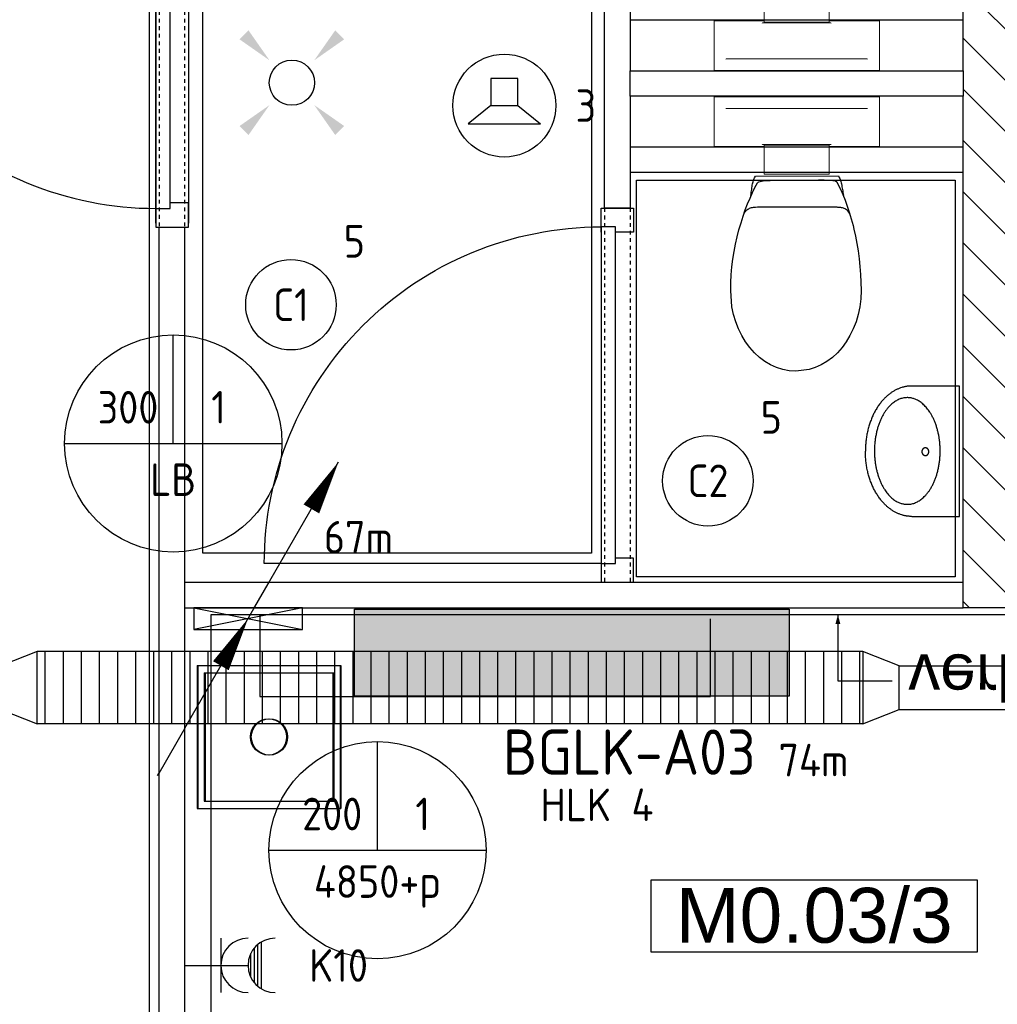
# Model space of a CAD drawing. Header units: millimetres. Extents: x -38031 to 110605, y -22066 to 88711.
# Tile 77 of 116: x 54979 to 57679, y 16680 to 19399. Entities that reach past the tile are written whole.
import ezdxf
from ezdxf.enums import TextEntityAlignment as Align

# ---------------------------------------------------------------- set-up
doc = ezdxf.new("R2010")
doc.units = ezdxf.units.MM
doc.header["$LTSCALE"] = 50
doc.set_wipeout_variables(frame=1)
doc.linetypes.add('HIDDEN2', pattern=[4.7625, 3.175, -1.5875])
doc.linetypes.add('STYLE_01', pattern=[0.41664, 0.20828, -0.20836])
for name, color, linetype in [('AB$1A---_ATTRIB035', 8, 'Continuous'), ('AL$1A---_ALGEMEEN', 8, 'Continuous'), ('AM$1A---_ARCERING', 8, 'Continuous'), ('AT$1A---_TEKST100', 8, 'Continuous'), ('Bouwkundig', 8, 'Continuous'), ('EL6131--_KG', 3, 'Continuous'), ('EL6131--_KG_ARC', 1, 'Continuous'), ('EL6131--_LB', 3, 'Continuous'), ('EL6212--', 3, 'Continuous'), ('EL6222--', 3, 'Continuous'), ('EL6311--', 3, 'Continuous'), ('EL6421--', 3, 'Continuous'), ('EM6131--', 1, 'Continuous'), ('lengte voedingskabels', 3, 'Continuous'), ('Vloerdoos', 3, 'Continuous'), ('Vloerdoos (1e)', 51, 'Continuous'), ('Vloerdoos OUD', 51, 'Continuous')]:
    doc.layers.add(name, color=color, linetype=linetype)
doc.styles.add('Arial', font='ARIAL.TTF')
doc.styles.add('BURO-018', font='iso.shx', dxfattribs={"height": 90})
doc.styles.add('BURO-025', font='ISO.shx', dxfattribs={"height": 125})
doc.styles.get("Standard").update_dxf_attribs({"font": 'iso.shx'})

# ---------------------------------------------------------------- blocks, each defined once
blk = doc.blocks.new('E00411')
at = {"color": 0, "linetype": 'Continuous'}
blk.add_circle((0, 0), 1.25, dxfattribs=at)
for points in [[(-2.892, 2.396), (-2.396, 2.892), (-1.237, 1.237)], [(2.396, 2.892), (2.892, 2.396), (1.237, 1.237)], [(-2.396, -2.892), (-2.892, -2.396), (-1.237, -1.237)], [(2.892, -2.396), (2.396, -2.892), (1.237, -1.237)]]:
    blk.add_solid(points, dxfattribs=at)
at = {"color": 0, "linetype": 'Continuous', "style": 'BURO-018'}
for tag, p in [('E_GKAST', (0, 8)), ('E_GROEP', (0, 5)), ('E_SLET1', (4.5, 2)), ('E_GROEP', (0, 0)), ('E_GKAST', (0, 0))]:
    blk.add_attdef(tag, text='', height=1.8, dxfattribs=at).set_placement(p, align=Align.MIDDLE)
at = {"color": 0, "linetype": 'Continuous', "style": 'BURO-018', "flags": 1}
for tag, p in [('E_SGROEP', (4.5, 5)), ('E_MATCODE', (0, 0)), ('E_SGROEP', (0, 0))]:
    blk.add_attdef(tag, text='', height=1.8, dxfattribs=at).set_placement(p, align=Align.MIDDLE)
blk = doc.blocks.new('DOORVOERDOOS')
at = {"layer": 'Vloerdoos'}
for p, q in [((-55, 395), (-55, 0)), ((-55, 395), (340, 395)), ((340, 395), (340, 0)), ((-35, 375), (320, 375)), ((-35, 375), (-35, 20)), ((320, 375), (320, 20)), ((-55, 0), (340, 0)), ((-35, 20), (320, 20))]:
    blk.add_line(p, q, dxfattribs=at)
blk.add_circle((142.5, 197.5), 50, dxfattribs=at)
blk = doc.blocks.new('E00112')
at = {"color": 0, "linetype": 'Continuous'}
for p, q in [((0, 1), (-1, 1)), ((-1, 1), (-1, 0)), ((-1, 0), (0, 1)), ((-1, 1), (0, 0)), ((0, 0), (0, 1)), ((-1, 0), (0, 0))]:
    blk.add_line(p, q, dxfattribs=at)
blk = doc.blocks.new('E00107')
at = {"color": 0, "linetype": 'Continuous'}
blk.add_line((-5, -8.66), (5, 8.66), dxfattribs=at)
for points in [[(5, 8.66, 0, 1, 0), (3.5, 6.062, 1, 1, 0)], [(0, 0, 0, 1, 0), (-1.5, -2.598, 1, 1, 0)]]:
    blk.add_lwpolyline(points, format="xyseb", dxfattribs=at)
blk = doc.blocks.new('1115B3A')
at = {"color": 0, "linetype": 'Continuous'}
blk.add_circle((0, 0), 2.5, dxfattribs=at)
at = {"color": 0, "linetype": 'Continuous', "style": 'BURO-018'}
for tag, p in [('E_GKAST', (0, 8)), ('E_GROEP', (0, 5)), ('E_SGROEP', (4.5, 5)), ('E_ARMCODE', (0, 0)), ('E_SLET', (4.5, -1))]:
    blk.add_attdef(tag, text='', height=1.8, dxfattribs=at).set_placement(p, align=Align.MIDDLE)
blk = doc.blocks.new('E00103')
at = {"color": 0, "linetype": 'Continuous'}
for p, q in [((0, 6), (0, 12)), ((-6, 6), (6, 6))]:
    blk.add_line(p, q, dxfattribs=at)
blk.add_circle((0, 6), 6, dxfattribs=at)
at = {"color": 0, "linetype": 'Continuous', "style": 'BURO-018'}
for tag, p in [('E_TEXT1', (-2.5, 8)), ('E_TEXT3', (2.5, 8)), ('E_TEXT6', (0, 4))]:
    blk.add_attdef(tag, text='', height=1.8, dxfattribs=at).set_placement(p, align=Align.MIDDLE)
blk = doc.blocks.new('1116A4H1200240')
at = {"color": 0}
for p, q in [((-12, -2.4), (-12, 2.4)), ((-12, 2.4), (12, 2.4)), ((12, 2.4), (12, -2.4)), ((12, -2.4), (-12, -2.4))]:
    blk.add_line(p, q, dxfattribs=at)
at = {"color": 0, "linetype": 'Continuous', "style": 'BURO-018'}
for tag, p in [('E_GKAST', (0, 15)), ('E_GROEP', (0, 9)), ('E_SGROEP', (4.5, 9)), ('E_KAST', (0, 6))]:
    blk.add_attdef(tag, text='', height=1.8, dxfattribs=at).set_placement(p, align=Align.MIDDLE)
at = {"color": 0, "linetype": 'Continuous', "style": 'BURO-018', "flags": 1}
blk.add_attdef('E_MATCODE', text='', height=1.8, dxfattribs=at).set_placement((0, 0), align=Align.MIDDLE)
blk = doc.blocks.new('111304AW')
at = {"color": 0, "linetype": 'Continuous'}
for p, q in [((1.299, 5.25), (-1.299, 5.25)), ((1.161, 5.05), (-1.161, 5.05)), ((0.963, 4.85), (-0.963, 4.85)), ((0.654, 4.65), (-0.654, 4.65)), ((0, 1), (0, 4.5)), ((-1.5, 3), (1.5, 3))]:
    blk.add_line(p, q, dxfattribs=at)
for centre in [(0, 6), (0, 4.5)]:
    blk.add_arc(centre, 1.5, 180, 0, dxfattribs=at)
at = {"color": 0, "linetype": 'Continuous', "style": 'BURO-018'}
for tag, p in [('E_GKAST', (0, 11.5)), ('E_GROEP', (0, 8.5)), ('E_SGROEP', (4.5, 8.5))]:
    blk.add_attdef(tag, text='', height=1.8, dxfattribs=at).set_placement(p, align=Align.MIDDLE)
at = {"color": 0, "linetype": 'Continuous', "style": 'BURO-018', "flags": 1}
for tag, p in [('E_VERMCODE', (13, 8.5)), ('E_MATCODE', (0, 0))]:
    blk.add_attdef(tag, text='', height=1.8, dxfattribs=at).set_placement(p, align=Align.MIDDLE)
blk = doc.blocks.new('E-GK-GTC-C83C')
at = {"color": 0, "linetype": 'Continuous'}
for p, q in [((-0.5, 100), (0.5, 100)), ((-0.5, -100), (0.5, -100))]:
    blk.add_line(p, q, dxfattribs=at)
blk = doc.blocks.new('E-GK-GTC-783C')
at = {"color": 0, "linetype": 'Continuous'}
for p, q in [((-0.5, 60), (0.5, 60)), ((-0.5, -60), (0.5, -60))]:
    blk.add_line(p, q, dxfattribs=at)
blk = doc.blocks.new('E-GK-VLP-C87864')
at = {"color": 0, "linetype": 'Continuous'}
for p, q in [((0, 100), (0, -100)), ((100, 60), (0, 100)), ((100, -60), (100, 60)), ((0, -100), (100, -60))]:
    blk.add_line(p, q, dxfattribs=at)
blk = doc.blocks.new('toil. 10 top')
at = {"color": 0, "lineweight": 5}
blk.add_wipeout([(-202.38, 176.35), (202.64, 176.35), (202.64, 77.25), (-202.38, 77.25)], dxfattribs=at).dxf.layer = 'AL$1A---_ALGEMEEN'
at = {"color": 0}
blk.add_wipeout([(-126.41, -63.78), (-125.9, -59.46), (-125.39, -54.88), (-124.88, -50.82), (-124.12, -47.01), (-123.61, -42.94), (-123.1, -39.13), (-122.34, -35.57), (-121.58, -32.02), (-120.82, -28.71), (-120.05, -25.66), (-119.29, -22.87), (-118.27, -19.82), (-117.51, -17.28), (-116.5, -14.99), (-113.95, -10.42), (115.23, -9.66), (116.5, -11.69), (117.77, -13.97), (119.04, -16.52), (120.06, -19.31), (121.08, -22.36), (122.09, -25.41), (122.86, -28.71), (123.87, -32.02), (124.64, -36.08), (125.14, -39.64), (125.91, -43.45), (126.67, -47.52), (127.18, -51.33), (127.94, -55.39), (129.46, -63.27)], dxfattribs=at).dxf.layer = 'AL$1A---_ALGEMEEN'
at = {"layer": 'AL$1A---_ALGEMEEN', "color": 0, "lineweight": 5, "flags": 128}
blk.add_lwpolyline([(-202.38, 176.35), (202.64, 176.35), (202.64, 77.25), (-202.38, 77.25), (-202.38, 176.35)], dxfattribs=at)
at = {"layer": 'AL$1A---_ALGEMEEN', "color": 0, "flags": 128}
blk.add_lwpolyline([(-126.41, -63.78), (-125.9, -59.46), (-125.39, -54.88), (-124.88, -50.82), (-124.12, -47.01), (-123.61, -42.94), (-123.1, -39.13), (-122.34, -35.57), (-121.58, -32.02), (-120.82, -28.71), (-120.05, -25.66), (-119.29, -22.87), (-118.27, -19.82), (-117.51, -17.28), (-116.5, -14.99), (-113.95, -10.42), (115.23, -9.66), (116.5, -11.69), (117.77, -13.97), (119.04, -16.52), (120.06, -19.31), (121.08, -22.36), (122.09, -25.41), (122.86, -28.71), (123.87, -32.02), (124.64, -36.08), (125.14, -39.64), (125.91, -43.45), (126.67, -47.52), (127.18, -51.33), (127.94, -55.39), (129.46, -63.27)], dxfattribs=at)
at = {"color": 0, "lineweight": 5}
blk.add_wipeout([(-89.82, 75.21), (89.57, 75.21), (89.57, -4.57), (-89.82, -4.57)], dxfattribs=at).dxf.layer = 'AL$1A---_ALGEMEEN'
at = {"color": 0}
blk.add_wipeout([(-182.05, -326), (-181.8, -304.15), (-180.53, -282.55), (-178.5, -260.95), (-175.96, -239.61), (-172.4, -218.77), (-168.59, -198.19), (-164.01, -177.86), (-159.18, -158.29), (-153.59, -139.24), (-147.75, -120.94), (-141.65, -103.15), (-135.3, -86.65), (-128.69, -70.89), (-121.83, -55.65), (-114.97, -41.42), (-107.86, -28.46), (-106.59, -27.19), (-104.3, -25.92), (-101, -24.9), (-96.93, -24.14), (-92.1, -23.38), (-86.51, -22.87), (-80.16, -22.36), (-73.04, -22.11), (-65.68, -21.85), (-57.29, -21.6), (-48.65, -21.6), (-39.5, -21.6), (-29.85, -21.34), (-19.68, -21.34), (1.41, -21.34), (11.81, -21.34), (22.49, -21.34), (32.4, -21.34), (42.31, -21.09), (51.2, -21.09), (60.09, -20.84), (68.22, -20.84), (76.1, -20.84), (82.96, -21.09), (89.32, -21.34), (95.16, -21.6), (99.99, -22.11), (104.05, -22.87), (107.1, -23.63), (110.66, -25.66), (113.96, -32.52), (120.82, -45.99), (127.43, -60.98), (133.78, -76.74), (139.63, -93.25), (145.47, -110.27), (150.81, -128.31), (155.89, -147.11), (158.18, -156.77), (162.5, -176.33), (166.56, -196.41), (169.86, -216.99), (172.66, -238.34), (174.95, -259.93), (176.73, -281.79), (177.74, -303.64), (178.25, -326), (177.23, -348.87), (174.44, -370.981), (170.12, -392.571), (164.02, -412.651), (156.4, -432.471), (147.25, -450.511), (136.83, -467.791), (125.4, -483.801), (112.44, -498.031), (98.72, -510.981), (83.73, -522.161), (67.97, -531.821), (51.45, -539.191), (34.43, -544.781), (-1.9, -549.101), (-20.19, -548.081), (-38.23, -544.781), (-55.51, -539.191), (-72.03, -531.821), (-87.78, -522.161), (-102.52, -510.981), (-116.5, -498.031), (-129.2, -483.801), (-140.89, -467.791), (-151.31, -450.511), (-160.46, -432.471), (-168.08, -412.651), (-174.18, -392.571), (-178.5, -370.981)], dxfattribs=at).dxf.layer = 'AL$1A---_ALGEMEEN'
at = {"layer": 'AL$1A---_ALGEMEEN', "color": 0}
blk.add_line((460, 0), (-460, 0), dxfattribs=at)
at = {"layer": 'AL$1A---_ALGEMEEN', "color": 0, "lineweight": 5, "flags": 128}
blk.add_lwpolyline([(-89.82, 75.21), (89.57, 75.21), (89.57, -4.57), (-89.82, -4.57), (-89.82, 75.21)], dxfattribs=at)
at = {"layer": 'AL$1A---_ALGEMEEN', "color": 0, "flags": 128}
blk.add_lwpolyline([(-182.05, -326), (-181.8, -304.15), (-180.53, -282.55), (-178.5, -260.95), (-175.96, -239.61), (-172.4, -218.77), (-168.59, -198.19), (-164.01, -177.86), (-159.18, -158.29), (-153.59, -139.24), (-147.75, -120.94), (-141.65, -103.15), (-135.3, -86.65), (-128.69, -70.89), (-121.83, -55.65), (-114.97, -41.42), (-107.86, -28.46), (-106.59, -27.19), (-104.3, -25.92), (-101, -24.9), (-96.93, -24.14), (-92.1, -23.38), (-86.51, -22.87), (-80.16, -22.36), (-73.04, -22.11), (-65.68, -21.85), (-57.29, -21.6), (-48.65, -21.6), (-39.5, -21.6), (-29.85, -21.34), (-19.68, -21.34), (1.41, -21.34), (11.81, -21.34), (22.49, -21.34), (32.4, -21.34), (42.31, -21.09), (51.2, -21.09), (60.09, -20.84), (68.22, -20.84), (76.1, -20.84), (82.96, -21.09), (89.32, -21.34), (95.16, -21.6), (99.99, -22.11), (104.05, -22.87), (107.1, -23.63), (110.66, -25.66), (113.96, -32.52), (120.82, -45.99), (127.43, -60.98), (133.78, -76.74), (139.63, -93.25), (145.47, -110.27), (150.81, -128.31), (155.89, -147.11), (158.18, -156.77), (162.5, -176.33), (166.56, -196.41), (169.86, -216.99), (172.66, -238.34), (174.95, -259.93), (176.73, -281.79), (177.74, -303.64), (178.25, -326), (177.23, -348.87), (174.44, -370.981), (170.12, -392.571), (164.02, -412.651), (156.4, -432.471), (147.25, -450.511), (136.83, -467.791), (125.4, -483.801), (112.44, -498.031), (98.72, -510.981), (83.73, -522.161), (67.97, -531.821), (51.45, -539.191), (34.43, -544.781), (-1.9, -549.101), (-20.19, -548.081), (-38.23, -544.781), (-55.51, -539.191), (-72.03, -531.821), (-87.78, -522.161), (-102.52, -510.981), (-116.5, -498.031), (-129.2, -483.801), (-140.89, -467.791), (-151.31, -450.511), (-160.46, -432.471), (-168.08, -412.651), (-174.18, -392.571), (-178.5, -370.981), (-182.05, -326)], dxfattribs=at)
at = {"color": 0, "lineweight": 5}
for points in [[(-228.05, 208.36), (-228.05, 71.4), (-89.82, 71.4)], [(89.82, 71.4), (229.32, 71.4), (229.32, 208.87)]]:
    blk.add_wipeout(points, dxfattribs=at).dxf.layer = 'AL$1A---_ALGEMEEN'
at = {"color": 0}
blk.add_wipeout([(-145.72, -115.35), (-144.45, -112.56), (-142.92, -110.01), (-141.14, -107.73), (-139.11, -105.19), (-137.08, -103.41), (-134.79, -101.88), (-132.25, -100.36), (-129.71, -99.09), (-127.17, -98.33), (-124.37, -97.31), (-121.83, -96.8), (-119.04, -96.29), (-116.24, -96.04), (-113.45, -95.79), (-107.86, -95.54), (110.66, -95.54), (112.95, -95.79), (115.74, -95.79), (118.28, -96.04), (120.82, -96.04), (123.36, -96.55), (125.91, -97.06), (128.19, -97.82), (130.73, -98.83), (133.02, -99.85), (135.31, -101.12), (137.59, -102.9), (139.63, -104.68), (141.66, -107.22), (143.44, -109.51), (147, -115.35)], dxfattribs=at).dxf.layer = 'AL$1A---_ALGEMEEN'
at = {"layer": 'AL$1A---_ALGEMEEN', "color": 0, "lineweight": 5}
blk.add_line((-228.05, 208.36), (229.32, 208.36), dxfattribs=at)
at = {"layer": 'AL$1A---_ALGEMEEN', "color": 0}
blk.add_line((460, 70), (-460, 70), dxfattribs=at)
at = {"layer": 'AL$1A---_ALGEMEEN', "color": 0, "lineweight": 5, "flags": 128}
for points in [[(-228.05, 208.36), (-228.05, 71.4), (-89.82, 71.4)], [(89.82, 71.4), (229.32, 71.4), (229.32, 208.87)]]:
    blk.add_lwpolyline(points, dxfattribs=at)
at = {"layer": 'AL$1A---_ALGEMEEN', "color": 0, "flags": 128}
blk.add_lwpolyline([(-145.72, -115.35), (-144.45, -112.56), (-142.92, -110.01), (-141.14, -107.73), (-139.11, -105.19), (-137.08, -103.41), (-134.79, -101.88), (-132.25, -100.36), (-129.71, -99.09), (-127.17, -98.33), (-124.37, -97.31), (-121.83, -96.8), (-119.04, -96.29), (-116.24, -96.04), (-113.45, -95.79), (-107.86, -95.54), (110.66, -95.54), (112.95, -95.79), (115.74, -95.79), (118.28, -96.04), (120.82, -96.04), (123.36, -96.55), (125.91, -97.06), (128.19, -97.82), (130.73, -98.83), (133.02, -99.85), (135.31, -101.12), (137.59, -102.9), (139.63, -104.68), (141.66, -107.22), (143.44, -109.51), (147, -115.35)], dxfattribs=at)
blk = doc.blocks.new('fonteintje 360 x 240')
at = {"color": 0}
blk.add_wipeout([(0, -132.1), (180, -132.1), (180, -133.1), (180, -134.2), (179.9, -135.3), (179.9, -136.3), (179.9, -137.4), (179.8, -138.5), (179.7, -139.5), (179.6, -140.6), (179.5, -141.6), (179.4, -142.7), (179.3, -143.7), (179.2, -144.8), (179, -145.8), (178.8, -146.8), (178.7, -147.9), (178.5, -148.9), (178.3, -150), (178.1, -151), (177.9, -152), (177.6, -153), (177.4, -154.1), (177.2, -155.1), (176.9, -156.1), (176.6, -157.1), (176.3, -158.2), (176, -159.2), (175.7, -160.2), (175.4, -161.2), (175, -162.2), (174.7, -163.2), (174.3, -164.2), (174, -165.2), (173.6, -166.2), (173.2, -167.2), (172.8, -168.2), (172.4, -169.2), (171.9, -170.2), (171.5, -171.2), (171, -172.1), (170.6, -173.1), (170.1, -174.1), (169.6, -175.1), (169.1, -176.1), (168.6, -177), (168.1, -178), (167.5, -179), (167, -179.9), (166.4, -180.9), (165.9, -181.9), (165.3, -182.8), (164.7, -183.8), (164.1, -184.7), (163.5, -185.7), (162.8, -186.6), (162.2, -187.6), (161.5, -188.5), (160.9, -189.5), (160.2, -190.4), (159.5, -191.4), (158.8, -192.3), (158.1, -193.2), (157.4, -194.2), (156.6, -195.1), (155.9, -196), (155.1, -197), (154.4, -197.9), (153.6, -198.8), (152.8, -199.7), (152, -200.6), (151.2, -201.5), (150.4, -202.4), (149.6, -203.3), (148.8, -204.1), (147.9, -205), (147.1, -205.9), (146.2, -206.7), (145.4, -207.6), (144.5, -208.4), (143.6, -209.3), (142.7, -210.1), (141.8, -210.9), (140.9, -211.7), (140, -212.6), (139.1, -213.4), (138.2, -214.2), (137.2, -215), (136.3, -215.8), (135.3, -216.5), (134.4, -217.3), (133.4, -218.1), (132.4, -218.8), (131.4, -219.6), (130.4, -220.4), (129.4, -221.1), (128.4, -221.8), (127.4, -222.6), (126.3, -223.3), (125.3, -224), (124.2, -224.8), (123.2, -225.5), (122.1, -226.2), (121, -226.9), (119.9, -227.6), (118.8, -228.2), (117.7, -228.9), (116.6, -229.6), (115.5, -230.3), (114.4, -230.9), (113.2, -231.6), (112.1, -232.2), (110.9, -232.9), (109.8, -233.5), (108.6, -234.1), (107.4, -234.8), (106.2, -235.4), (105, -236), (103.8, -236.6), (102.6, -237.2), (101.4, -237.8), (100.2, -238.4), (98.9, -239), (97.7, -239.5), (96.4, -240.1), (95.2, -240.7), (93.9, -241.2), (92.6, -241.8), (91.3, -242.3), (90, -242.9), (88.7, -243.4), (87.4, -243.9), (86.1, -244.4), (84.8, -244.9), (83.4, -245.4), (82.1, -245.9), (80.8, -246.4), (79.5, -246.9), (78.1, -247.3), (76.8, -247.8), (75.5, -248.2), (74.1, -248.7), (72.8, -249.1), (71.4, -249.5), (70.1, -250), (68.7, -250.4), (67.4, -250.8), (66, -251.1), (64.6, -251.5), (63.3, -251.9), (61.9, -252.3), (60.5, -252.6), (59.1, -253), (57.8, -253.3), (56.4, -253.6), (55, -254), (53.6, -254.3), (52.2, -254.6), (50.8, -254.9), (49.4, -255.2), (48, -255.4), (46.6, -255.7), (45.2, -256), (43.8, -256.2), (42.4, -256.5), (41, -256.7), (39.5, -256.9), (38.1, -257.2), (36.7, -257.4), (35.3, -257.6), (33.8, -257.8), (32.4, -258), (31, -258.2), (29.5, -258.3), (28.1, -258.5), (26.6, -258.6), (25.2, -258.8), (23.7, -258.9), (22.3, -259.1), (20.8, -259.2), (19.3, -259.3), (17.9, -259.4), (16.4, -259.5), (14.9, -259.6), (13.4, -259.7), (12, -259.7), (10.5, -259.8), (9, -259.8), (7.5, -259.9), (6, -259.9), (4.5, -260), (3, -260), (1.5, -260), (0, -260)], dxfattribs=at).dxf.layer = 'AL$1A---_ALGEMEEN'
at = {"layer": 'AL$1A---_ALGEMEEN', "color": 0}
blk.add_open_spline([(180, -132.1), (180, -166.3), (131.8, -225.7), (48.2, -260), (0, -260)], degree=2, dxfattribs=at)
at = {"color": 0}
blk.add_wipeout([(180, -132.1), (180, 0), (-180, 0), (-180, -132.1)], dxfattribs=at).dxf.layer = 'AL$1A---_ALGEMEEN'
at = {"layer": 'AL$1A---_ALGEMEEN', "color": 0}
blk.add_lwpolyline([(180, -132.1), (180, 0), (-180, 0), (-180, -132.1)], dxfattribs=at)
at = {"color": 0}
blk.add_wipeout([(0, -132.1), (-180, -132.1), (-180, -133.1), (-180, -134.2), (-179.9, -135.3), (-179.9, -136.3), (-179.9, -137.4), (-179.8, -138.5), (-179.7, -139.5), (-179.6, -140.6), (-179.5, -141.6), (-179.4, -142.7), (-179.3, -143.7), (-179.2, -144.8), (-179, -145.8), (-178.8, -146.8), (-178.7, -147.9), (-178.5, -148.9), (-178.3, -150), (-178.1, -151), (-177.9, -152), (-177.6, -153), (-177.4, -154.1), (-177.2, -155.1), (-176.9, -156.1), (-176.6, -157.1), (-176.3, -158.2), (-176, -159.2), (-175.7, -160.2), (-175.4, -161.2), (-175, -162.2), (-174.7, -163.2), (-174.3, -164.2), (-174, -165.2), (-173.6, -166.2), (-173.2, -167.2), (-172.8, -168.2), (-172.4, -169.2), (-171.9, -170.2), (-171.5, -171.2), (-171, -172.1), (-170.6, -173.1), (-170.1, -174.1), (-169.6, -175.1), (-169.1, -176.1), (-168.6, -177), (-168.1, -178), (-167.5, -179), (-167, -179.9), (-166.4, -180.9), (-165.9, -181.9), (-165.3, -182.8), (-164.7, -183.8), (-164.1, -184.7), (-163.5, -185.7), (-162.8, -186.6), (-162.2, -187.6), (-161.5, -188.5), (-160.9, -189.5), (-160.2, -190.4), (-159.5, -191.4), (-158.8, -192.3), (-158.1, -193.2), (-157.4, -194.2), (-156.6, -195.1), (-155.9, -196), (-155.1, -197), (-154.4, -197.9), (-153.6, -198.8), (-152.8, -199.7), (-152, -200.6), (-151.2, -201.5), (-150.4, -202.4), (-149.6, -203.3), (-148.8, -204.1), (-147.9, -205), (-147.1, -205.9), (-146.2, -206.7), (-145.4, -207.6), (-144.5, -208.4), (-143.6, -209.3), (-142.7, -210.1), (-141.8, -210.9), (-140.9, -211.7), (-140, -212.6), (-139.1, -213.4), (-138.2, -214.2), (-137.2, -215), (-136.3, -215.8), (-135.3, -216.5), (-134.4, -217.3), (-133.4, -218.1), (-132.4, -218.8), (-131.4, -219.6), (-130.4, -220.4), (-129.4, -221.1), (-128.4, -221.8), (-127.4, -222.6), (-126.3, -223.3), (-125.3, -224), (-124.2, -224.8), (-123.2, -225.5), (-122.1, -226.2), (-121, -226.9), (-119.9, -227.6), (-118.8, -228.2), (-117.7, -228.9), (-116.6, -229.6), (-115.5, -230.3), (-114.4, -230.9), (-113.2, -231.6), (-112.1, -232.2), (-110.9, -232.9), (-109.8, -233.5), (-108.6, -234.1), (-107.4, -234.8), (-106.2, -235.4), (-105, -236), (-103.8, -236.6), (-102.6, -237.2), (-101.4, -237.8), (-100.2, -238.4), (-98.9, -239), (-97.7, -239.5), (-96.4, -240.1), (-95.2, -240.7), (-93.9, -241.2), (-92.6, -241.8), (-91.3, -242.3), (-90, -242.9), (-88.7, -243.4), (-87.4, -243.9), (-86.1, -244.4), (-84.8, -244.9), (-83.4, -245.4), (-82.1, -245.9), (-80.8, -246.4), (-79.5, -246.9), (-78.1, -247.3), (-76.8, -247.8), (-75.5, -248.2), (-74.1, -248.7), (-72.8, -249.1), (-71.4, -249.5), (-70.1, -250), (-68.7, -250.4), (-67.4, -250.8), (-66, -251.1), (-64.6, -251.5), (-63.3, -251.9), (-61.9, -252.3), (-60.5, -252.6), (-59.1, -253), (-57.8, -253.3), (-56.4, -253.6), (-55, -254), (-53.6, -254.3), (-52.2, -254.6), (-50.8, -254.9), (-49.4, -255.2), (-48, -255.4), (-46.6, -255.7), (-45.2, -256), (-43.8, -256.2), (-42.4, -256.5), (-41, -256.7), (-39.5, -256.9), (-38.1, -257.2), (-36.7, -257.4), (-35.3, -257.6), (-33.8, -257.8), (-32.4, -258), (-31, -258.2), (-29.5, -258.3), (-28.1, -258.5), (-26.6, -258.6), (-25.2, -258.8), (-23.7, -258.9), (-22.3, -259.1), (-20.8, -259.2), (-19.3, -259.3), (-17.9, -259.4), (-16.4, -259.5), (-14.9, -259.6), (-13.4, -259.7), (-12, -259.7), (-10.5, -259.8), (-9, -259.8), (-7.5, -259.9), (-6, -259.9), (-4.5, -260), (-3, -260), (-1.5, -260), (0, -260)], dxfattribs=at).dxf.layer = 'AL$1A---_ALGEMEEN'
at = {"layer": 'AL$1A---_ALGEMEEN', "color": 0}
blk.add_open_spline([(-180, -132.1), (-180, -166.3), (-131.8, -225.7), (-48.2, -260), (0, -260)], degree=2, dxfattribs=at)
at = {"color": 0}
blk.add_wipeout([(-0.6, -234.9), (-15.1, -234.4), (-29.3, -233.1), (-43.4, -231), (-57, -228), (-70, -224.2), (-82.4, -219.6), (-94, -214.3), (-104.8, -208.3), (-114.5, -201.7), (-123.1, -194.6), (-130.5, -186.9), (-136.7, -178.9), (-141.5, -170.5), (-145.1, -161.9), (-147.2, -153.1), (-147.9, -144.2), (-147.2, -135.3), (-145.1, -126.5), (-141.5, -117.8), (-136.7, -109.5), (-130.5, -101.4), (-123.1, -93.8), (-114.5, -86.6), (-104.8, -80), (-94, -74), (-82.4, -68.7), (-70, -64.2), (-57, -60.4), (-43.4, -57.4), (-29.3, -55.2), (-15.1, -53.9), (-0.6, -53.5), (13.8, -53.9), (28.1, -55.2), (42.1, -57.4), (55.7, -60.4), (68.8, -64.2), (81.2, -68.7), (92.8, -74), (103.5, -80), (113.2, -86.6), (121.8, -93.8), (129.3, -101.4), (135.4, -109.5), (140.3, -117.8), (143.8, -126.5), (146, -135.3), (146.7, -144.2), (146, -153.1), (143.8, -161.9), (140.3, -170.5), (135.4, -178.9), (129.3, -186.9), (121.8, -194.6), (113.2, -201.7), (103.5, -208.3), (92.8, -214.3), (81.2, -219.6), (68.8, -224.2), (55.7, -228), (42.1, -231), (28.1, -233.1), (13.8, -234.4)], dxfattribs=at).dxf.layer = 'AL$1A---_ALGEMEEN'
at = {"layer": 'AL$1A---_ALGEMEEN', "color": 0}
blk.add_open_spline([(-74.3, -65.6), (-40.1, -53.5), (38.8, -53.5), (107.2, -77.8), (146.7, -119.9), (146.7, -168.5), (107.2, -210.6), (38.8, -234.9), (-40.1, -234.9), (-108.4, -210.6), (-147.9, -168.5), (-147.9, -119.9), (-108.4, -77.8), (-74.3, -65.6)], degree=2, dxfattribs=at)
at = {"color": 0}
blk.add_wipeout([(1.3, -104), (0.3, -104), (-0.7, -103.8), (-1.7, -103.6), (-2.7, -103.3), (-3.6, -102.9), (-4.5, -102.4), (-5.3, -101.8), (-6.1, -101.2), (-6.8, -100.5), (-7.4, -99.7), (-7.9, -98.9), (-8.4, -98), (-8.7, -97.1), (-9, -96.2), (-9.1, -95.3), (-9.2, -94.3), (-9.1, -93.4), (-9, -92.4), (-8.7, -91.5), (-8.4, -90.6), (-7.9, -89.8), (-7.4, -88.9), (-6.8, -88.2), (-6.1, -87.5), (-5.3, -86.8), (-4.5, -86.3), (-3.6, -85.8), (-2.7, -85.4), (-1.7, -85.1), (-0.7, -84.8), (0.3, -84.7), (1.3, -84.7), (2.3, -84.7), (3.4, -84.8), (4.3, -85.1), (5.3, -85.4), (6.2, -85.8), (7.1, -86.3), (8, -86.8), (8.7, -87.5), (9.4, -88.2), (10, -88.9), (10.5, -89.8), (11, -90.6), (11.3, -91.5), (11.6, -92.4), (11.7, -93.4), (11.8, -94.3), (11.7, -95.3), (11.6, -96.2), (11.3, -97.1), (11, -98), (10.5, -98.9), (10, -99.7), (9.4, -100.5), (8.7, -101.2), (8, -101.8), (7.1, -102.4), (6.2, -102.9), (5.3, -103.3), (4.3, -103.6), (3.4, -103.8), (2.3, -104)], dxfattribs=at).dxf.layer = 'AL$1A---_ALGEMEEN'
at = {"layer": 'AL$1A---_ALGEMEEN', "color": 0}
blk.add_open_spline([(-3.9, -85.9), (-1.5, -84.7), (4.1, -84.7), (9, -87.2), (11.8, -91.7), (11.8, -96.9), (9, -101.4), (4.1, -104), (-1.5, -104), (-6.4, -101.4), (-9.2, -96.9), (-9.2, -91.7), (-6.4, -87.2), (-3.9, -85.9)], degree=2, dxfattribs=at)
blk = doc.blocks.new('72-toilet hang+fontein')
at = {"layer": 'AL$1A---_ALGEMEEN', "color": 0, "xscale": -1}
blk.add_blockref('fonteintje 360 x 240', (-980, 910), dxfattribs=at)
at = {"layer": 'AL$1A---_ALGEMEEN', "color": 0, "xscale": -1, "rotation": 270}
blk.add_blockref('toil. 10 top', (-210, 460.125), dxfattribs=at)
blk = doc.blocks.new('32x_hout-mk 806a-p')
at = {"color": 0}
for points in [[(-20.7, -67), (-20.7, 0), (-110.7, 0), (-110.7, -67)], [(-110.7, -967), (-20.7, -967), (-20.7, -1034), (-110.7, -1034)]]:
    blk.add_wipeout(points, dxfattribs=at).dxf.layer = 'AL$1A---_ALGEMEEN'
at = {"layer": 'AL$1A---_ALGEMEEN', "color": 0}
for points in [[(-20.7, -67), (-20.7, 0), (-110.7, 0), (-110.7, -67)], [(909, -959.2), (908.2, -936.4), (906.8, -913.6), (904.8, -890.8), (902.3, -868.2), (899.2, -845.5), (895.6, -823), (891.4, -800.6), (886.7, -778.2), (881.4, -756), (875.6, -734), (869.2, -712), (862.4, -690.3), (854.9, -668.7), (847, -647.3), (838.5, -626.1), (829.5, -605.1), (820, -584.4), (810, -563.9), (799.5, -543.6), (788.5, -523.6), (777, -503.9), (765, -484.5), (752.6, -465.3), (739.6, -446.5), (726.3, -428), (712.5, -409.8), (698.2, -392), (683.5, -374.5), (668.4, -357.5), (652.8, -340.7), (636.9, -324.4), (620.6, -308.5), (603.8, -292.9), (586.7, -277.8), (569.3, -263.1), (551.5, -248.8), (533.3, -235), (514.8, -221.6), (496, -208.7), (476.8, -196.3), (457.4, -184.3), (437.7, -172.8), (417.7, -161.8), (397.4, -151.3), (376.9, -141.3), (356.2, -131.8), (335.2, -122.8), (314, -114.3), (292.6, -106.4), (271, -98.9), (249.3, -92), (227.3, -85.7), (205.3, -79.9), (183.1, -74.6), (160.7, -69.9), (138.3, -65.7), (115.8, -62.1), (93.1, -59), (70.4, -56.5), (47.7, -54.5), (24.9, -53.1), (2.1, -52.3), (-20.7, -52), (-20.7, -982), (909.3, -982)], [(-110.7, -967), (-20.7, -967), (-20.7, -1034), (-110.7, -1034)]]:
    blk.add_lwpolyline(points, close=True, dxfattribs=at)
at = {"color": 0}
blk.add_wipeout([(-60.7, -52), (-20.7, -52), (-20.7, -982), (-60.7, -982)], dxfattribs=at).dxf.layer = 'AL$1A---_ALGEMEEN'
at = {"layer": 'AL$1A---_ALGEMEEN', "color": 0}
blk.add_lwpolyline([(-60.7, -52), (-20.7, -52), (-20.7, -982), (-60.7, -982)], close=True, dxfattribs=at)
blk = doc.blocks.new('32x_hout-mk 810s-p')
at = {"color": 0}
blk.add_wipeout([(-20.7, -1023), (-20.7, -11), (-110.7, -11), (-110.7, -1023)], dxfattribs=at).dxf.layer = 'AL$1A---_ALGEMEEN'
at = {"layer": 'AL$1A---_ALGEMEEN', "color": 0}
blk.add_lwpolyline([(-20.7, -1023), (-20.7, -11), (-110.7, -11), (-110.7, -1023)], close=True, dxfattribs=at)
at = {"color": 0}
for points in [[(-20.7, -67), (-20.7, 0), (-110.7, 0), (-110.7, -67)], [(-110.7, -967), (-20.7, -967), (-20.7, -1034), (-110.7, -1034)]]:
    blk.add_wipeout(points, dxfattribs=at).dxf.layer = 'AL$1A---_ALGEMEEN'
at = {"layer": 'AL$1A---_ALGEMEEN', "color": 0}
for points in [[(-20.7, -67), (-20.7, 0), (-110.7, 0), (-110.7, -67)], [(909, -74.8), (908.2, -97.6), (906.8, -120.4), (904.8, -143.2), (902.3, -165.8), (899.2, -188.5), (895.6, -211), (891.4, -233.4), (886.7, -255.8), (881.4, -278), (875.6, -300), (869.2, -322), (862.4, -343.7), (854.9, -365.3), (847, -386.7), (838.5, -407.9), (829.5, -428.9), (820, -449.6), (810, -470.1), (799.5, -490.4), (788.5, -510.4), (777, -530.1), (765, -549.5), (752.6, -568.7), (739.6, -587.5), (726.3, -606), (712.5, -624.2), (698.2, -642), (683.5, -659.5), (668.4, -676.5), (652.8, -693.3), (636.9, -709.6), (620.6, -725.5), (603.8, -741.1), (586.7, -756.2), (569.3, -770.9), (551.5, -785.2), (533.3, -799), (514.8, -812.4), (496, -825.3), (476.8, -837.7), (457.4, -849.7), (437.7, -861.2), (417.7, -872.2), (397.4, -882.7), (376.9, -892.7), (356.2, -902.2), (335.2, -911.2), (314, -919.7), (292.6, -927.6), (271, -935.1), (249.3, -942), (227.3, -948.3), (205.3, -954.1), (183.1, -959.4), (160.7, -964.1), (138.3, -968.3), (115.8, -971.9), (93.1, -975), (70.4, -977.5), (47.7, -979.5), (24.9, -980.9), (2.1, -981.7), (-20.7, -982), (-20.7, -52), (909.3, -52)], [(-110.7, -967), (-20.7, -967), (-20.7, -1034), (-110.7, -1034)]]:
    blk.add_lwpolyline(points, close=True, dxfattribs=at)
at = {"color": 0}
blk.add_wipeout([(-60.7, -52), (-20.7, -52), (-20.7, -982), (-60.7, -982)], dxfattribs=at).dxf.layer = 'AL$1A---_ALGEMEEN'
at = {"layer": 'AL$1A---_ALGEMEEN', "color": 0}
blk.add_lwpolyline([(-60.7, -52), (-20.7, -52), (-20.7, -982), (-60.7, -982)], close=True, dxfattribs=at)
blk = doc.blocks.new('serviceblok model B')
at = {"layer": 'AL$1A---_ALGEMEEN', "color": 0, "xscale": -1, "rotation": 90}
blk.add_blockref('72-toilet hang+fontein', (2420, 4732.5), dxfattribs=at)
at = {"layer": 'AL$1A---_ALGEMEEN', "color": 0, "rotation": 90}
blk.add_blockref('72-toilet hang+fontein', (2420, 4662.5), dxfattribs=at)
at = {"color": 0}
blk.add_wipeout([(3720, 1903), (3720, 4301), (3650, 4301), (3650, 1903)], dxfattribs=at).dxf.layer = 'AL$1A---_ALGEMEEN'
at = {"layer": 'AL$1A---_ALGEMEEN', "color": 0}
blk.add_lwpolyline([(3720, 1903), (3720, 4301), (3650, 4301), (3650, 1903)], close=True, dxfattribs=at)
at = {"color": 0}
blk.add_wipeout([(3720, 6225), (3720, 6075), (1500, 6075), (1500, 3400), (1500, 3250), (751.2, 3250), (751.2, 3400), (1350, 3400), (1350, 6075), (751.2, 6075), (751.2, 6225)], dxfattribs=at).dxf.layer = 'AL$1A---_ALGEMEEN'
at = {"layer": 'AM$1A---_ARCERING', "linetype": 'Continuous', "lineweight": 5}
h = blk.add_hatch(dxfattribs=at)
h.set_pattern_fill('KALKZANDSTEEN', color=256, style=0, pattern_type=2)
h.set_pattern_definition([(45, (0, 0), (70.7107, -70.7107), [])])
h.paths.add_polyline_path([(3720, 6075), (3720, 6225), (150, 6225), (150, 8541), (0, 8541), (0, 6225), (0, 6075), (0, 3400), (0, 3250), (1500, 3250), (1500, 3400), (1500, 6075)])
h.paths.add_polyline_path([(150, 3400), (150, 6075), (1350, 6075), (1350, 3400)], flags=16)
at = {"layer": 'AL$1A---_ALGEMEEN', "color": 0, "flags": 128}
blk.add_lwpolyline([(3720, 6075), (3720, 6225), (150, 6225), (150, 8541), (0, 8541), (0, 6225), (0, 6075), (0, 3400), (0, 3250), (1500, 3250), (1500, 3400), (1500, 6075)], close=True, dxfattribs=at)
at = {"layer": 'AL$1A---_ALGEMEEN', "color": 0}
for name, p in [('32x_hout-mk 810s-p', (3750.3, 5335)), ('32x_hout-mk 806a-p', (2520.7, 4354))]:
    blk.add_blockref(name, p, dxfattribs=at)
at = {"layer": 'AL$1A---_ALGEMEEN', "color": 0, "linetype": 'STYLE_01'}
for p, q in [((3650, 5335), (3650, 4301)), ((3720, 5335), (3720, 4301))]:
    blk.add_line(p, q, dxfattribs=at)
at = {"color": 0}
blk.add_wipeout([(1500, 3320), (3650, 3320), (3650, 3250), (1500, 3250)], dxfattribs=at).dxf.layer = 'AL$1A---_ALGEMEEN'
at = {"layer": 'AL$1A---_ALGEMEEN', "color": 0, "linetype": 'STYLE_01'}
blk.add_line((2420, 4354), (2420, 3320), dxfattribs=at)
at = {"layer": 'AL$1A---_ALGEMEEN', "color": 0}
blk.add_lwpolyline([(1500, 3320), (3650, 3320), (3650, 3250), (1500, 3250)], close=True, dxfattribs=at)
at = {"color": 0}
blk.add_wipeout([(2490, 5041), (2420, 5041), (2420, 4354), (2490, 4354)], dxfattribs=at).dxf.layer = 'AL$1A---_ALGEMEEN'
at = {"layer": 'AL$1A---_ALGEMEEN', "color": 0, "linetype": 'STYLE_01'}
blk.add_line((2490, 4354), (2490, 3320), dxfattribs=at)
at = {"layer": 'AL$1A---_ALGEMEEN', "color": 0}
blk.add_lwpolyline([(2490, 5041), (2420, 5041), (2420, 4354), (2490, 4354)], close=True, dxfattribs=at)
at = {"color": 0}
blk.add_wipeout([(1500, 4732.5), (1500, 4662.5), (2420, 4662.5), (2420, 4732.5)], dxfattribs=at).dxf.layer = 'AL$1A---_ALGEMEEN'
at = {"layer": 'AL$1A---_ALGEMEEN', "color": 0}
blk.add_lwpolyline([(1500, 4732.5), (1500, 4662.5), (2420, 4662.5), (2420, 4732.5)], close=True, dxfattribs=at)
blk = doc.blocks.new('ruimtenummer')
at = {"layer": 'AL$1A---_ALGEMEEN', "color": 0, "flags": 1}
for tag, p in [('peil', (-450, -397.1)), ('onderdeel', (-450, -669.8))]:
    blk.add_attdef(tag, p, '', height=151.5, dxfattribs=at)
at = {"color": 0}
blk.add_wipeout([(-450, 100), (450, 100), (450, -100), (-450, -100)], dxfattribs=at).dxf.layer = 'AL$1A---_ALGEMEEN'
at = {"layer": 'AL$1A---_ALGEMEEN', "color": 0}
blk.add_lwpolyline([(-450, 100), (450, 100), (450, -100), (-450, -100)], close=True, dxfattribs=at)
at = {"layer": 'AL$1A---_ALGEMEEN', "color": 0, "style": 'Arial'}
blk.add_attdef('ruimtenummer', text='', height=151.5, dxfattribs=at).set_placement((0, 78), align=Align.TOP_CENTER)
blk = doc.blocks.new('txt 1_100 verlaagd plafond')
at = {"layer": 'AL$1A---_ALGEMEEN', "color": 0}
for p, q in [((-1830, 0), (-1830, 182.6)), ((-1830, 182.6), (-1680, 182.6))]:
    blk.add_line(p, q, dxfattribs=at)
blk.add_solid([(-1830, 0), (-1836.7, 25), (-1823.3, 25)], dxfattribs=at)
at = {"layer": 'AT$1A---_TEKST100', "insert": (-983.5, 235.8), "char_height": 126.27, "attachment_point": 2, "line_spacing_factor": 0.967741, "style": 'Arial'}
blk.add_mtext('{\\C256;\\lverlaagd plafond}', dxfattribs=at)
blk = doc.blocks.new('200254 W 210e 19-03-2008')
at = {"layer": 'AL$1A---_ALGEMEEN', "xscale": -0.02, "yscale": 0.02, "zscale": 0.02}
blk.add_blockref('serviceblok model B', (20216.449, 3306.445), dxfattribs=at)
at = {"layer": 'AL$1A---_ALGEMEEN'}
for points in [[(19981.869, 3465.84), (20141.489, 3465.84), (20141.489, 3309.84), (19981.869, 3309.84)], [(20144.45, 3427.56), (20165.93, 3427.56), (20165.93, 3374.46), (20144.45, 3374.46)], [(20168.41, 3395.056), (20186.01, 3395.056), (20186.01, 3373.164), (20168.41, 3373.164)]]:
    blk.add_lwpolyline(points, close=True, dxfattribs=at)
at = {"layer": 'AL$1A---_ALGEMEEN', "xscale": -0.02, "yscale": 0.02, "zscale": 0.02, "rotation": 180}
blk.add_blockref('txt 1_100 verlaagd plafond', (20216.132, 3371.06), dxfattribs=at)
at = {"layer": 'AL$1A---_ALGEMEEN'}
ref = blk.add_blockref('ruimtenummer', (20178.222, 3354.42), dxfattribs=dict(at, xscale=0.02, yscale=0.02, zscale=0.02))
ref.add_attrib('ruimtenummer', 'M0.03/3', dxfattribs={"layer": 'AB$1A---_ATTRIB035', "height": 3.0305, "style": 'Arial'}).set_placement((20178.222, 3355.979), align=Align.TOP_CENTER)
blk.add_lwpolyline([(20144.889, 3371.06), (20144.889, 3299.06), (20192.049, 3299.06), (20192.049, 3307.06), (20201.889, 3307.06), (20201.889, 3299.06), (20212.889, 3299.06), (20212.889, 3371.06)], close=True, dxfattribs=at)
blk = doc.blocks.new('DOORVOERDOOS (1e)')
at = {"layer": 'Vloerdoos OUD'}
for p, q in [((-55, 395), (-55, 0)), ((-55, 395), (340, 395)), ((340, 395), (340, 0)), ((-35, 375), (320, 375)), ((-35, 375), (-35, 20)), ((320, 375), (320, 20)), ((-55, 0), (340, 0)), ((-35, 20), (320, 20))]:
    blk.add_line(p, q, dxfattribs=at)
blk.add_circle((142.5, 197.5), 50, dxfattribs=at)
blk = doc.blocks.new('E00497')
at = {"color": 0}
for p, q in [((0, 0.75), (1, 2)), ((1, -2), (1, 2)), ((0, 0.75), (-1.5, 0.75)), ((0, -0.75), (0, 0.75)), ((-1.5, -0.75), (0, -0.75)), ((0, -0.75), (1, -2))]:
    blk.add_line(p, q, dxfattribs=at)
blk.add_line((-1.5, 0.75), (-1.5, -0.75))
blk.add_circle((0, 0), 2.841, dxfattribs=at)
at = {"color": 0, "linetype": 'Continuous', "style": 'BURO-018'}
blk.add_attdef('E_TEXT1', text='', height=1.8, dxfattribs=at).set_placement((0, 4.5), align=Align.MIDDLE)
at = {"color": 0, "linetype": 'Continuous', "style": 'BURO-018', "flags": 1}
blk.add_attdef('E_MATCODE', text='', height=1.8, dxfattribs=at).set_placement((0, 0), align=Align.MIDDLE)

msp = doc.modelspace()

# ---------------------------------------------------------------- block references
at = {"layer": 'Bouwkundig', "xscale": 50, "yscale": 50, "zscale": 50}
msp.add_blockref('200254 W 210e 19-03-2008', (-951737.5, -150797.3), dxfattribs=at)

# ---------------------------------------------------------------- next in the draw order: hatches: boundary and pattern name
at = {"layer": 'EL6131--_KG_ARC'}
h = msp.add_hatch(dxfattribs=at)
h.set_pattern_fill('BESTAAND', color=256, scale=2, style=0, pattern_type=2)
h.set_pattern_definition([(90, (0, 0), (-50, 3e-15), [])])
h.paths.add_polyline_path([(57307.9, 17454.3), (55027.5, 17454.3), (55027.5, 17654.3), (57307.9, 17654.3)])

# ---------------------------------------------------------------- next in the draw order: linework, layer by layer
at = {"layer": 'EL6212--'}
msp.add_solid([(55904.5, 17771.1), (57104.5, 17771.1), (55904.5, 17531.1), (57104.5, 17531.1)], dxfattribs=at)
at = {"layer": 'lengte voedingskabels'}
msp.add_lwpolyline([(55642.2, 17753.9), (55642.2, 17529.8), (56886.8, 17529.8), (56886.8, 17744.7)], dxfattribs=at)

# ---------------------------------------------------------------- next in the draw order: block references
at = {"layer": 'EL6131--_KG', "rotation": 180}
msp.add_blockref('E-GK-VLP-C87864', (55027.5, 17554.3), dxfattribs=at)
at = {"layer": 'EL6131--_KG', "xscale": 2280.421851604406, "rotation": 180.0000000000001}
msp.add_blockref('E-GK-GTC-C83C', (56167.7, 17554.3), dxfattribs=at)
at = {"layer": 'EL6131--_KG'}
msp.add_blockref('E-GK-VLP-C87864', (57307.9, 17554.3), dxfattribs=at)
at = {"layer": 'EL6131--_KG', "xscale": 1430.475860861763}
msp.add_blockref('E-GK-GTC-783C', (58123.2, 17554.3), dxfattribs=at)
at = {"layer": 'EL6131--_LB', "xscale": 60, "yscale": 300, "zscale": 60, "rotation": 270}
msp.add_blockref('E00112', (55460, 17715), dxfattribs=at)
at = {"layer": 'EL6212--'}
ref = msp.add_blockref('1116A4H1200240', (56504.5, 17651.1), dxfattribs=dict(at, xscale=50, yscale=50, zscale=50))
ref.add_attrib('E_KAST', 'BGLK-A03', dxfattribs={"layer": '0', "color": 2, "linetype": 'Continuous', "height": 125, "style": 'BURO-025'}).set_placement((56662.8, 17376.6), align=Align.MIDDLE)
ref.add_attrib('E_GROEP', '4', dxfattribs={"layer": '0', "color": 1, "linetype": 'Continuous', "height": 90, "style": 'BURO-018'}).set_placement((56699.4, 17231.2), align=Align.MIDDLE)
ref.add_attrib('E_GKAST', 'HLK', dxfattribs={"layer": '0', "color": 1, "linetype": 'Continuous', "height": 90, "style": 'BURO-018'}).set_placement((56515.1, 17230.9), align=Align.MIDDLE)
at = {"layer": 'EL6222--'}
ref = msp.add_blockref('111304AW', (55385, 16787.4), dxfattribs=dict(at, xscale=50, yscale=50, zscale=50, rotation=270))
ref.add_attrib('E_GROEP', 'K10', dxfattribs={"layer": '0', "color": 1, "linetype": 'Continuous', "height": 90, "style": 'BURO-018'}).set_placement((55860, 16787.4), align=Align.MIDDLE)
at = {"layer": 'EL6311--', "xscale": 50, "yscale": 50, "zscale": 50}
msp.add_blockref('E00411', (55731.1, 19225.1), dxfattribs=at)
at = {"layer": 'EL6311--'}
ref = msp.add_blockref('1115B3A', (55728.6, 18612), dxfattribs=dict(at, xscale=50, yscale=50, zscale=50))
ref.add_attrib('E_ARMCODE', 'C1', dxfattribs={"layer": '0', "color": 1, "linetype": 'Continuous', "height": 90, "style": 'BURO-018'}).set_placement((55728.6, 18612), align=Align.MIDDLE)
ref.add_attrib('E_GROEP', '5', dxfattribs={"layer": '0', "color": 1, "linetype": 'Continuous', "height": 90, "style": 'BURO-018'}).set_placement((55903.6, 18787), align=Align.MIDDLE)
ref = msp.add_blockref('1115B3A', (56880.1, 18125.8), dxfattribs=dict(at, xscale=50, yscale=50, zscale=50))
ref.add_attrib('E_ARMCODE', 'C2', dxfattribs={"layer": '0', "color": 1, "linetype": 'Continuous', "height": 90, "style": 'BURO-018'}).set_placement((56880.1, 18125.8), align=Align.MIDDLE)
ref.add_attrib('E_GROEP', '5', dxfattribs={"layer": '0', "color": 1, "linetype": 'Continuous', "height": 90, "style": 'BURO-018'}).set_placement((57055.1, 18300.8), align=Align.MIDDLE)
at = {"layer": 'EL6421--', "linetype": 'HIDDEN2'}
ref = msp.add_blockref('E00497', (56317.9, 19161.9), dxfattribs=dict(at, xscale=50, yscale=50, zscale=50, rotation=270))
ref.add_attrib('E_TEXT1', '3', dxfattribs={"layer": '0', "color": 1, "linetype": 'Continuous', "height": 90, "style": 'BURO-018'}).set_placement((56542.9, 19161.9), align=Align.MIDDLE)
at = {"layer": 'EM6131--'}
ref = msp.add_blockref('E00103', (55403.6, 17928.9), dxfattribs=dict(at, xscale=50, yscale=50, zscale=50))
ref.add_attrib('E_TEXT1', '300', dxfattribs={"layer": '0', "color": 1, "linetype": 'Continuous', "height": 90, "style": 'BURO-018'}).set_placement((55278.6, 18328.9), align=Align.MIDDLE)
ref.add_attrib('E_TEXT3', '1', dxfattribs={"layer": '0', "color": 1, "linetype": 'Continuous', "height": 90, "style": 'BURO-018'}).set_placement((55528.6, 18328.9), align=Align.MIDDLE)
ref.add_attrib('E_TEXT6', 'LB', dxfattribs={"layer": '0', "color": 1, "linetype": 'Continuous', "height": 90, "style": 'BURO-018'}).set_placement((55403.6, 18128.9), align=Align.MIDDLE)
at = {"layer": 'EM6131--', "xscale": 50, "yscale": 50, "zscale": 50}
msp.add_blockref('E00107', (55610, 17745), dxfattribs=at)
at = {"layer": 'EM6131--'}
ref = msp.add_blockref('E00103', (55967.4, 16805.6), dxfattribs=dict(at, xscale=50, yscale=50, zscale=50))
ref.add_attrib('E_TEXT1', '200', dxfattribs={"layer": '0', "color": 1, "linetype": 'Continuous', "height": 90, "style": 'BURO-018'}).set_placement((55842.4, 17205.6), align=Align.MIDDLE)
ref.add_attrib('E_TEXT3', '1', dxfattribs={"layer": '0', "color": 1, "linetype": 'Continuous', "height": 90, "style": 'BURO-018'}).set_placement((56092.4, 17205.6), align=Align.MIDDLE)
ref.add_attrib('E_TEXT6', '4850+p', dxfattribs={"layer": '0', "color": 1, "linetype": 'Continuous', "height": 90, "style": 'BURO-018'}).set_placement((55967.4, 17005.6), align=Align.MIDDLE)
at = {"layer": 'Vloerdoos'}
msp.add_blockref('DOORVOERDOOS', (55524.2, 17220.8), dxfattribs=at)
at = {"layer": 'Vloerdoos (1e)'}
msp.add_blockref('DOORVOERDOOS (1e)', (55526.6, 17220.8), dxfattribs=at)

# ---------------------------------------------------------------- next in the draw order: texts
at = {"layer": 'lengte voedingskabels', "color": 1}
for s, p in [('67m', (55819.4, 17924.9)), ('74m', (57075, 17309.4))]:
    msp.add_text(s, height=90, dxfattribs=at).set_placement(p)

doc.saveas('drawing.dxf')
